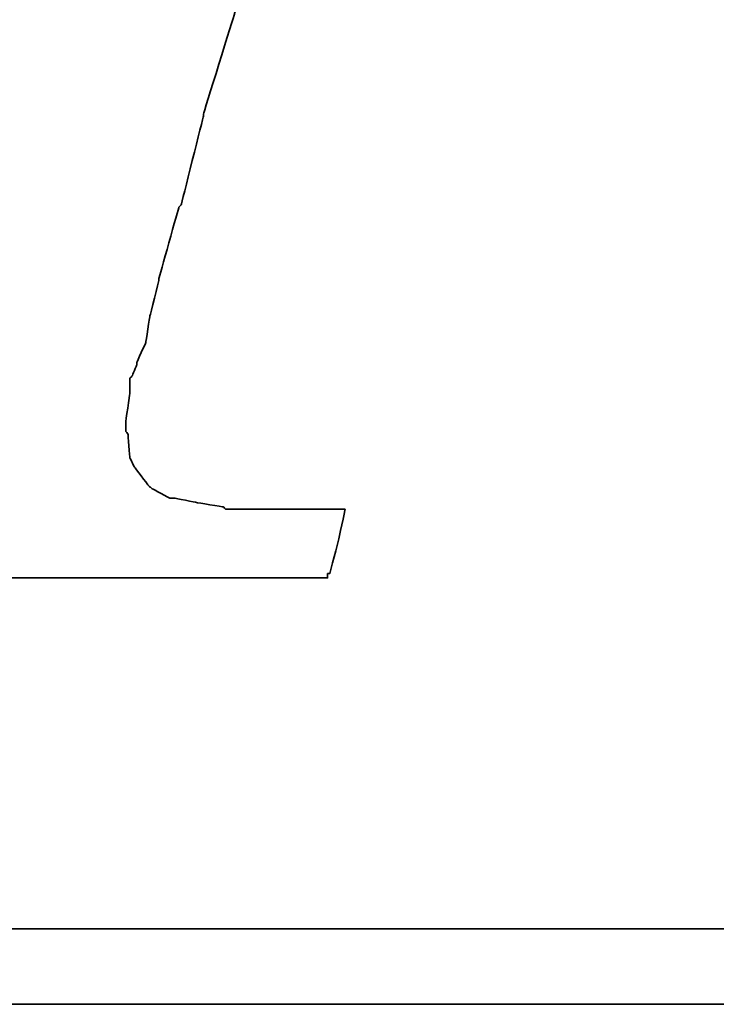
# Model space of a CAD drawing. Header units: millimetres. Extents: x 7 to 901, y 244 to 579.
# Tile 32 of 51: x 705.38 to 707.44, y 346.55 to 349.47. Entities that reach past the tile are written whole.
import ezdxf

# ---------------------------------------------------------------- set-up
doc = ezdxf.new("R2010")
doc.units = ezdxf.units.MM
doc.layers.add('DIM', color=4, linetype='CONTINUOUS')
doc.layers.add('layer 1', color=7, linetype='CONTINUOUS')

# ---------------------------------------------------------------- blocks, each defined once
blk = doc.blocks.new('TBI MOTION logo(完整正式版)')
at = {"layer": 'layer 1', "color": 22, "lineweight": 35}
for points, knots in [([(-40.59125, -7.943749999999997), (-40.59125, -7.943749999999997), (-40.97375, -7.943749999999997), (-40.97375, -7.943749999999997), (-40.97375, -7.943749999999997), (-40.97375, -7.943749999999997), (-41.38125, -7.943749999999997), (-41.38125, -7.943749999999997), (-41.38125, -7.943749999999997), (-41.38125, -7.943749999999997), (-41.54874999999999, -7.943749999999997), (-41.54874999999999, -7.943749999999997), (-41.54874999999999, -7.943749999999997), (-41.54874999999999, -7.943749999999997), (-41.59875, -7.943749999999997), (-41.59875, -7.943749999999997), (-41.59875, -7.943749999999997), (-41.59875, -7.943749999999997), (-41.88374999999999, -7.943749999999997), (-41.88374999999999, -7.943749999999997), (-41.88374999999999, -7.943749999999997), (-41.88374999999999, -7.943749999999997), (-41.90875, -7.91875), (-41.90875, -7.91875), (-41.90875, -7.91875), (-41.90875, -7.91875), (-42.19875, -7.871249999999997), (-42.19875, -7.871249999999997), (-42.19875, -7.871249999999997), (-42.19875, -7.871249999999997), (-42.43875, -7.82375), (-42.43875, -7.82375), (-42.43875, -7.82375), (-42.43875, -7.82375), (-42.45875, -7.82375), (-42.45875, -7.82375), (-42.45875, -7.82375), (-42.45875, -7.82375), (-42.48624999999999, -7.82375), (-42.48624999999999, -7.82375), (-42.48624999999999, -7.82375), (-42.48624999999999, -7.82375), (-42.67625, -7.723749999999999), (-42.67625, -7.723749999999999), (-42.67625, -7.723749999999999), (-42.67625, -7.723749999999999), (-42.70125, -7.70375), (-42.70125, -7.70375), (-42.70125, -7.70375), (-42.70125, -7.70375), (-42.72375, -7.678749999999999), (-42.72375, -7.678749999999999), (-42.72375, -7.678749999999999), (-42.72375, -7.678749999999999), (-42.86875, -7.488749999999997), (-42.86875, -7.488749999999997), (-42.86875, -7.488749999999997), (-42.86875, -7.488749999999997), (-42.89374999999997, -7.438749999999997), (-42.89374999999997, -7.438749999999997), (-42.89374999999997, -7.438749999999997), (-42.89374999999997, -7.438749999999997), (-42.91875, -7.388749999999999), (-42.91875, -7.388749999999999), (-42.91875, -7.388749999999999), (-42.91875, -7.388749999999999), (-42.93874999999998, -7.12875), (-42.93874999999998, -7.12875), (-42.93874999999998, -7.12875), (-42.93874999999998, -7.12875), (-42.96375, -7.103749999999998), (-42.96375, -7.103749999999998), (-42.96375, -7.103749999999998), (-42.96375, -7.103749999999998), (-42.96375, -7.053749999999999), (-42.96375, -7.053749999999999), (-42.96375, -7.053749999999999), (-42.96375, -7.053749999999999), (-42.96375, -7.00875), (-42.96375, -7.00875), (-42.96375, -7.00875), (-42.96375, -7.00875), (-42.91875, -6.69625), (-42.91875, -6.69625), (-42.91875, -6.69625), (-42.91875, -6.69625), (-42.91875, -6.62375), (-42.91875, -6.62375), (-42.91875, -6.62375), (-42.91875, -6.62375), (-42.91875, -6.59625), (-42.91875, -6.59625), (-42.91875, -6.59625), (-42.91875, -6.59625), (-42.91875, -6.57375), (-42.91875, -6.57375), (-42.91875, -6.57375), (-42.91875, -6.57375), (-42.91875, -6.528749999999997), (-42.91875, -6.528749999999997), (-42.91875, -6.528749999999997), (-42.91875, -6.528749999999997), (-42.89374999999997, -6.50375), (-42.89374999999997, -6.50375), (-42.89374999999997, -6.50375), (-42.89374999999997, -6.50375), (-42.84374999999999, -6.38375), (-42.84374999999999, -6.38375), (-42.84374999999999, -6.38375), (-42.84374999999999, -6.38375), (-42.84374999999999, -6.358749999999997), (-42.84374999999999, -6.358749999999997), (-42.84374999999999, -6.358749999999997), (-42.84374999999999, -6.358749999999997), (-42.74625, -6.143749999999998), (-42.74625, -6.143749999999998), (-42.74625, -6.143749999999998), (-42.74625, -6.143749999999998), (-42.70125, -5.853749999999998), (-42.70125, -5.853749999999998), (-42.70125, -5.853749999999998), (-42.70125, -5.853749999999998), (-42.60374999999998, -5.47125), (-42.60374999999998, -5.47125), (-42.60374999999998, -5.47125), (-42.60374999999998, -5.47125), (-42.60374999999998, -5.44875), (-42.60374999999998, -5.44875), (-42.60374999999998, -5.44875), (-42.60374999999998, -5.44875), (-42.38875, -4.678749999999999), (-42.38875, -4.678749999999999), (-42.38875, -4.678749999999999), (-42.38875, -4.678749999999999), (-42.36375, -4.653749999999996), (-42.36375, -4.653749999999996), (-42.36375, -4.653749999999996), (-42.36375, -4.653749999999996), (-42.12375, -3.69625), (-42.12375, -3.69625), (-42.12375, -3.69625), (-42.12375, -3.69625), (-42.12375, -3.67374), (-42.12375, -3.67374), (-42.12375, -3.67374), (-42.12375, -3.67374), (-41.78875, -2.593739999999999), (-41.78875, -2.593739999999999), (-41.78875, -2.593739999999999), (-41.78875, -2.593739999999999), (-41.18875, -0.19375), (-41.18875, -0.19375), (-41.18875, -0.19375), (-41.18875, -0.19375), (-40.54375, 2.20624), (-40.54375, 2.20624), (-40.54375, 2.20624), (-40.54375, 2.20624), (-40.25374999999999, 3.308749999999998), (-40.25374999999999, 3.308749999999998), (-40.25374999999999, 3.308749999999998), (-40.25374999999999, 3.308749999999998), (-39.98875, 4.27125), (-39.98875, 4.27125), (-39.98875, 4.27125), (-39.98875, 4.27125), (-39.77375, 5.131249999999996), (-39.77375, 5.131249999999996), (-39.77375, 5.131249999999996), (-39.77375, 5.131249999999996), (-39.67875, 5.47125), (-39.67875, 5.47125), (-39.67875, 5.47125), (-39.67875, 5.47125), (-39.60375, 5.756249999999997), (-39.60375, 5.756249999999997), (-39.60375, 5.756249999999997), (-39.60375, 5.756249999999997), (-39.60375, 5.78125), (-39.60375, 5.78125), (-39.60375, 5.78125), (-39.60375, 5.78125), (-39.50875, 5.97125), (-39.50875, 5.97125), (-39.50875, 5.97125), (-39.50875, 5.97125), (-39.50875, 6.138749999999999), (-39.50875, 6.138749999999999), (-39.50875, 6.138749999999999), (-39.50875, 6.138749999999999), (-39.48625, 6.166249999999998), (-39.48625, 6.166249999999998), (-39.48625, 6.166249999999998), (-39.48625, 6.166249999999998), (-39.46125, 6.286249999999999), (-39.46125, 6.286249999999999), (-39.46125, 6.286249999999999), (-39.46125, 6.286249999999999), (-39.46125, 6.426249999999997), (-39.46125, 6.426249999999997), (-39.46125, 6.426249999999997), (-39.46125, 6.426249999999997), (-39.41375, 6.426249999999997), (-39.41375, 6.426249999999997), (-39.41375, 6.426249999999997), (-39.41375, 6.426249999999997), (-39.29375, 6.69125), (-39.29375, 6.69125), (-39.29375, 6.69125), (-39.29375, 6.69125), (-39.26875, 6.741249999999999), (-39.26875, 6.741249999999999), (-39.26875, 6.741249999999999), (-39.26875, 6.741249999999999), (-39.24375, 6.76625), (-39.24375, 6.76625), (-39.24375, 6.76625), (-39.24375, 6.76625), (-38.98375, 7.006239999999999), (-38.98375, 7.006239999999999), (-38.98375, 7.006239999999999), (-38.98375, 7.006239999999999), (-38.95625, 7.026239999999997), (-38.95625, 7.026239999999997), (-38.95625, 7.026239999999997), (-38.95625, 7.026239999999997), (-38.78875, 7.126239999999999), (-38.78875, 7.126239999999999), (-38.78875, 7.126239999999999), (-38.78875, 7.126239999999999), (-38.76375, 7.126239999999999), (-38.76375, 7.126239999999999), (-38.76375, 7.126239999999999), (-38.76375, 7.126239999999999), (-38.74375, 7.126239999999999), (-38.74375, 7.126239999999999), (-38.74375, 7.126239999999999), (-38.74375, 7.126239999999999), (-38.52875, 7.171249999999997), (-38.52875, 7.171249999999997), (-38.52875, 7.171249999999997), (-38.52875, 7.171249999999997), (-38.52875, 7.196239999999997), (-38.52875, 7.196239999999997), (-38.52875, 7.196239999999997), (-38.52875, 7.196239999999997), (-38.50375, 7.196239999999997), (-38.50375, 7.196239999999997), (-38.50375, 7.196239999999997), (-38.50375, 7.196239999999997), (-38.26125, 7.21875), (-38.26125, 7.21875), (-38.26125, 7.21875), (-38.26125, 7.21875), (-38.23875000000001, 7.246239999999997), (-38.23875000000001, 7.246239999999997), (-38.23875000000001, 7.246239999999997), (-38.23875000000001, 7.246239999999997), (-38.21625, 7.246239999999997), (-38.21625, 7.246239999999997), (-38.21625, 7.246239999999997), (-38.21625, 7.246239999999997), (-38.18875, 7.246239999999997), (-38.18875, 7.246239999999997), (-38.18875, 7.246239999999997), (-38.18875, 7.246239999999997), (-37.90375, 7.246239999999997), (-37.90375, 7.246239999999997), (-37.90375, 7.246239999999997), (-37.90375, 7.246239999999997), (-37.85375, 7.246239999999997), (-37.85375, 7.246239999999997), (-37.85375, 7.246239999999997), (-37.85375, 7.246239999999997), (-37.75875, 7.246239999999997), (-37.75875, 7.246239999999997), (-37.75875, 7.246239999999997), (-37.75875, 7.246239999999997), (-37.42375, 7.246239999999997), (-37.42375, 7.246239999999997), (-37.42375, 7.246239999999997), (-37.42375, 7.246239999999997), (-37.08875, 7.246239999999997), (-37.08875, 7.246239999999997), (-37.08875, 7.246239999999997), (-37.08875, 7.246239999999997), (-37.06375, 7.246239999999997), (-37.06375, 7.246239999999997), (-37.06375, 7.246239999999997), (-37.06375, 7.246239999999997), (-37.06375, 7.266239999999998), (-37.06375, 7.266239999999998), (-37.06375, 7.266239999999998), (-37.06375, 7.266239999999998), (-37.03875, 7.291249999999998), (-37.03875, 7.291249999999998), (-37.03875, 7.291249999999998), (-37.03875, 7.291249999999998), (-37.03875, 7.31625), (-37.03875, 7.31625), (-37.03875, 7.31625), (-37.03875, 7.31625), (-36.94125, 7.676249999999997), (-36.94125, 7.676249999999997), (-36.94125, 7.676249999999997), (-36.94125, 7.676249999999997), (-36.86875, 7.98625), (-36.86875, 7.98625), (-36.86875, 7.98625), (-36.86875, 7.98625), (-36.98875000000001, 7.98625), (-36.98875000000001, 7.98625), (-36.98875000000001, 7.98625), (-36.98875000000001, 7.98625), (-37.42375, 7.98625), (-37.42375, 7.98625), (-37.42375, 7.98625), (-37.42375, 7.98625), (-37.94875, 7.98625), (-37.94875, 7.98625), (-37.94875, 7.98625), (-37.94875, 7.98625), (-38.57375, 7.98625), (-38.57375, 7.98625), (-38.57375, 7.98625), (-38.57375, 7.98625), (-39.29375, 7.98625), (-39.29375, 7.98625), (-39.29375, 7.98625), (-39.29375, 7.98625), (-40.82875, 7.98625), (-40.82875, 7.98625), (-40.82875, 7.98625), (-40.82875, 7.98625), (-42.36375, 7.98625), (-42.36375, 7.98625), (-42.36375, 7.98625), (-42.36375, 7.98625), (-43.08375, 7.98625), (-43.08375, 7.98625), (-43.08375, 7.98625), (-43.08375, 7.98625), (-43.70875, 7.98625), (-43.70875, 7.98625), (-43.70875, 7.98625), (-43.70875, 7.98625), (-44.23375, 7.98625), (-44.23375, 7.98625), (-44.23375, 7.98625), (-44.23375, 7.98625), (-44.66875, 7.98625), (-44.66875, 7.98625), (-44.66875, 7.98625), (-44.66875, 7.98625), (-44.88375, 7.98625), (-44.88375, 7.98625), (-44.88375, 7.98625), (-44.88375, 7.98625), (-44.90874999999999, 7.94125), (-44.90874999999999, 7.94125), (-44.90874999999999, 7.94125), (-44.90874999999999, 7.94125), (-44.90874999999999, 7.916249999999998), (-44.90874999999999, 7.916249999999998), (-44.90874999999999, 7.916249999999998), (-44.90874999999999, 7.916249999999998), (-45.00375, 7.55625), (-45.00375, 7.55625), (-45.00375, 7.55625), (-45.00375, 7.55625), (-45.05374999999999, 7.246239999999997), (-45.05374999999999, 7.246239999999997), (-45.05374999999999, 7.246239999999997), (-45.05374999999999, 7.246239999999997), (-44.61875, 7.246239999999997), (-44.61875, 7.246239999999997), (-44.61875, 7.246239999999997), (-44.61875, 7.246239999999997), (-44.11375, 7.246239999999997), (-44.11375, 7.246239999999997), (-44.11375, 7.246239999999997), (-44.11375, 7.246239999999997), (-43.99375, 7.246239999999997), (-43.99375, 7.246239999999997), (-43.99375, 7.246239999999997), (-43.99375, 7.246239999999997), (-43.94625, 7.246239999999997), (-43.94625, 7.246239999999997), (-43.94625, 7.246239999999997), (-43.94625, 7.246239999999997), (-43.92374, 7.246239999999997), (-43.92374, 7.246239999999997), (-43.92374, 7.246239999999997), (-43.92374, 7.246239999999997), (-43.65874999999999, 7.246239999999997), (-43.65874999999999, 7.246239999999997), (-43.65874999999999, 7.246239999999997), (-43.65874999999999, 7.246239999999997), (-43.63875, 7.21875), (-43.63875, 7.21875), (-43.63875, 7.21875), (-43.63875, 7.21875), (-43.46874999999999, 7.196239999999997), (-43.46874999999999, 7.196239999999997), (-43.46874999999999, 7.196239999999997), (-43.46874999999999, 7.196239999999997), (-43.39875, 7.196239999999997), (-43.39875, 7.196239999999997), (-43.39875, 7.196239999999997), (-43.39875, 7.196239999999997), (-43.37125, 7.171249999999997), (-43.37125, 7.171249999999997), (-43.37125, 7.171249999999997), (-43.37125, 7.171249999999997), (-43.34875, 7.171249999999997), (-43.34875, 7.171249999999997), (-43.34875, 7.171249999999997), (-43.34875, 7.171249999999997), (-43.20375, 7.126239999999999), (-43.20375, 7.126239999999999), (-43.20375, 7.126239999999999), (-43.20375, 7.126239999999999), (-43.05875, 7.076239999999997), (-43.05875, 7.076239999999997), (-43.05875, 7.076239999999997), (-43.05875, 7.076239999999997), (-43.01375, 7.076239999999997), (-43.01375, 7.076239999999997), (-43.01375, 7.076239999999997), (-43.01375, 7.076239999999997), (-42.98875, 7.026239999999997), (-42.98875, 7.026239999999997), (-42.98875, 7.026239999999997), (-42.98875, 7.026239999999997), (-42.79874999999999, 6.86125), (-42.79874999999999, 6.86125), (-42.79874999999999, 6.86125), (-42.79874999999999, 6.86125), (-42.77375, 6.81125), (-42.77375, 6.81125), (-42.77375, 6.81125), (-42.77375, 6.81125), (-42.74625, 6.76625), (-42.74625, 6.76625), (-42.74625, 6.76625), (-42.74625, 6.76625), (-42.72375, 6.47625), (-42.72375, 6.47625), (-42.72375, 6.47625), (-42.72375, 6.47625), (-42.70125, 6.45124), (-42.70125, 6.45124), (-42.70125, 6.45124), (-42.70125, 6.45124), (-42.70125, 6.426249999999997), (-42.70125, 6.426249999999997), (-42.70125, 6.426249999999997), (-42.70125, 6.426249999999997), (-42.72375, 6.40625), (-42.72375, 6.40625), (-42.72375, 6.40625), (-42.72375, 6.40625), (-42.74625, 5.97125), (-42.74625, 5.97125), (-42.74625, 5.97125), (-42.74625, 5.97125), (-42.74625, 5.94625), (-42.74625, 5.94625), (-42.74625, 5.94625), (-42.74625, 5.94625), (-42.74625, 5.926249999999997), (-42.74625, 5.926249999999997), (-42.74625, 5.926249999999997), (-42.74625, 5.926249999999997), (-42.77375, 5.876249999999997), (-42.77375, 5.876249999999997), (-42.77375, 5.876249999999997), (-42.77375, 5.876249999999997), (-42.81875, 5.80625), (-42.81875, 5.80625), (-42.81875, 5.80625), (-42.81875, 5.80625), (-42.86875, 5.63625), (-42.86875, 5.63625), (-42.86875, 5.63625), (-42.86875, 5.63625), (-42.91875, 5.39625), (-42.91875, 5.39625), (-42.91875, 5.39625), (-42.91875, 5.39625), (-42.91875, 5.37124), (-42.91875, 5.37124), (-42.91875, 5.37124), (-42.91875, 5.37124), (-43.01375, 5.10874), (-43.01375, 5.10874), (-43.01375, 5.10874), (-43.01375, 5.10874), (-43.10875, 4.771239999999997), (-43.10875, 4.771239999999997), (-43.10875, 4.771239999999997), (-43.10875, 4.771239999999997), (-43.29875, 3.956249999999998), (-43.29875, 3.956249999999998), (-43.29875, 3.956249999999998), (-43.29875, 3.956249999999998), (-43.58875, 2.951249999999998), (-43.58875, 2.951249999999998), (-43.58875, 2.951249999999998), (-43.58875, 2.951249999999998), (-43.87375, 1.87125), (-43.87375, 1.87125), (-43.87375, 1.87125), (-43.87375, 1.87125), (-44.52625, -0.50374), (-44.52625, -0.50374), (-44.52625, -0.50374), (-44.52625, -0.50374), (-45.14874999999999, -2.853749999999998), (-45.14874999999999, -2.853749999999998), (-45.14874999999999, -2.853749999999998), (-45.14874999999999, -2.853749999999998), (-45.43375, -3.95875), (-45.43375, -3.95875), (-45.43375, -3.95875), (-45.43375, -3.95875), (-45.69874999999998, -4.96875), (-45.69874999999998, -4.96875), (-45.69874999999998, -4.96875), (-45.69874999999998, -4.96875), (-45.91375, -5.78375), (-45.91375, -5.78375), (-45.91375, -5.78375), (-45.91375, -5.78375), (-46.01374999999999, -6.11875), (-46.01374999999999, -6.11875), (-46.01374999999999, -6.11875), (-46.01374999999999, -6.11875), (-46.01374999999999, -6.143749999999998), (-46.01374999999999, -6.143749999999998), (-46.01374999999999, -6.143749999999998), (-46.01374999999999, -6.143749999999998), (-46.10875, -6.40875), (-46.10875, -6.40875), (-46.10875, -6.40875), (-46.10875, -6.40875), (-46.15375, -6.648749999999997), (-46.15375, -6.648749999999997), (-46.15375, -6.648749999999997), (-46.15375, -6.648749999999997), (-46.20375, -6.83875), (-46.20375, -6.83875), (-46.20375, -6.83875), (-46.20375, -6.83875), (-46.22874999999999, -6.933749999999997), (-46.22874999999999, -6.933749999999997), (-46.22874999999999, -6.933749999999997), (-46.22874999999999, -6.933749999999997), (-46.22874999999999, -7.07875), (-46.22874999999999, -7.07875), (-46.22874999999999, -7.07875), (-46.22874999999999, -7.07875), (-46.27374999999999, -7.07875), (-46.27374999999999, -7.07875), (-46.27374999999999, -7.07875), (-46.27374999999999, -7.07875), (-46.39375, -7.34375), (-46.39375, -7.34375), (-46.39375, -7.34375), (-46.39375, -7.34375), (-46.39375, -7.36875), (-46.39375, -7.36875), (-46.39375, -7.36875), (-46.39375, -7.36875), (-46.42125, -7.388749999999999), (-46.42125, -7.388749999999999), (-46.42125, -7.388749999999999), (-46.42125, -7.388749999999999), (-46.68375, -7.678749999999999), (-46.68375, -7.678749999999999), (-46.68375, -7.678749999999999), (-46.68375, -7.678749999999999), (-46.70875, -7.70375), (-46.70875, -7.70375), (-46.70875, -7.70375), (-46.70875, -7.70375), (-46.75374999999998, -7.723749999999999), (-46.75374999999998, -7.723749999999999), (-46.75374999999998, -7.723749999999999), (-46.75374999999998, -7.723749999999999), (-47.08874999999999, -7.871249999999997), (-47.08874999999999, -7.871249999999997), (-47.08874999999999, -7.871249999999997), (-47.08874999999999, -7.871249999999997), (-47.11625, -7.871249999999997), (-47.11625, -7.871249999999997), (-47.11625, -7.871249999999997), (-47.11625, -7.871249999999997), (-47.13875, -7.893749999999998), (-47.13875, -7.893749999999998), (-47.13875, -7.893749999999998), (-47.13875, -7.893749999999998), (-47.56874999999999, -7.91875), (-47.56874999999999, -7.91875), (-47.56874999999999, -7.91875), (-47.56874999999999, -7.91875), (-47.59624999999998, -7.943749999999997), (-47.59624999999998, -7.943749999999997), (-47.59624999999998, -7.943749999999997), (-47.59624999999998, -7.943749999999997), (-47.64375, -7.943749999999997), (-47.64375, -7.943749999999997), (-47.64375, -7.943749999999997), (-47.64375, -7.943749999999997), (-47.73625, -7.943749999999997), (-47.73625, -7.943749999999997), (-47.73625, -7.943749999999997), (-47.73625, -7.943749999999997), (-48.07375, -7.943749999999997), (-48.07375, -7.943749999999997), (-48.07375, -7.943749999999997), (-48.07375, -7.943749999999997), (-48.36125, -7.943749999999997), (-48.36125, -7.943749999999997), (-48.36125, -7.943749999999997), (-48.36125, -7.943749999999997), (-48.36125, -7.966249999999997), (-48.36125, -7.966249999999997), (-48.36125, -7.966249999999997), (-48.36125, -7.966249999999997), (-48.36125, -7.991249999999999), (-48.36125, -7.991249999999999), (-48.36125, -7.991249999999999), (-48.36125, -7.991249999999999), (-48.38875, -8.013749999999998), (-48.38875, -8.013749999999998), (-48.38875, -8.013749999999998), (-48.38875, -8.013749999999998), (-48.50875, -8.34875), (-48.50875, -8.34875), (-48.50875, -8.34875), (-48.50875, -8.34875), (-48.55375, -8.68625), (-48.55375, -8.68625), (-48.55375, -8.68625), (-48.55375, -8.68625), (-48.45875, -8.68625), (-48.45875, -8.68625), (-48.45875, -8.68625), (-48.45875, -8.68625), (-48.07375, -8.68625), (-48.07375, -8.68625), (-48.07375, -8.68625), (-48.07375, -8.68625), (-47.52374999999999, -8.68625), (-47.52374999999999, -8.68625), (-47.52374999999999, -8.68625), (-47.52374999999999, -8.68625), (-46.92375, -8.68625), (-46.92375, -8.68625), (-46.92375, -8.68625), (-46.92375, -8.68625), (-46.25375, -8.68625), (-46.25375, -8.68625), (-46.25375, -8.68625), (-46.25375, -8.68625), (-46.20375, -8.68625), (-46.20375, -8.68625), (-46.20375, -8.68625), (-46.20375, -8.68625), (-44.71375, -8.68625), (-44.71375, -8.68625), (-44.71375, -8.68625), (-44.71375, -8.68625), (-43.22874999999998, -8.68625), (-43.22874999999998, -8.68625), (-43.22874999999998, -8.68625), (-43.22874999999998, -8.68625), (-42.55875, -8.68625), (-42.55875, -8.68625), (-42.55875, -8.68625), (-42.55875, -8.68625), (-42.50874999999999, -8.68625), (-42.50874999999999, -8.68625), (-42.50874999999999, -8.68625), (-42.50874999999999, -8.68625), (-41.93375, -8.68625), (-41.93375, -8.68625), (-41.93375, -8.68625), (-41.93375, -8.68625), (-41.38125, -8.68625), (-41.38125, -8.68625), (-41.38125, -8.68625), (-41.38125, -8.68625), (-40.97375, -8.68625), (-40.97375, -8.68625), (-40.97375, -8.68625), (-40.97375, -8.68625), (-40.78125, -8.68625), (-40.78125, -8.68625), (-40.78125, -8.68625), (-40.78125, -8.68625), (-40.78125, -8.638749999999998), (-40.78125, -8.638749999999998), (-40.78125, -8.638749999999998), (-40.78125, -8.638749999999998), (-40.75874999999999, -8.638749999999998), (-40.75874999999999, -8.638749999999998), (-40.75874999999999, -8.638749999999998), (-40.75874999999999, -8.638749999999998), (-40.66374999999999, -8.27875), (-40.66374999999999, -8.27875), (-40.66374999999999, -8.27875), (-40.66374999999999, -8.27875), (-40.59125, -7.943749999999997), (-40.59125, -7.943749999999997)], [0, 0, 0, 0, 0.0055865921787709, 0.0055865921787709, 0.0055865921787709, 0.0055866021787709, 0.0111731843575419, 0.0111731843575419, 0.0111731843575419, 0.0111731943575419, 0.0167597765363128, 0.0167597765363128, 0.0167597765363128, 0.0167597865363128, 0.0223463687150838, 0.0223463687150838, 0.0223463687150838, 0.0223463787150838, 0.0279329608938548, 0.0279329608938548, 0.0279329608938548, 0.0279329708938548, 0.0335195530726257, 0.0335195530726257, 0.0335195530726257, 0.0335195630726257, 0.0391061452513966, 0.0391061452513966, 0.0391061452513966, 0.0391061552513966, 0.0446927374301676, 0.0446927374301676, 0.0446927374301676, 0.0446927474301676, 0.0502793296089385, 0.0502793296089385, 0.0502793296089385, 0.0502793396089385, 0.0558659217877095, 0.0558659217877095, 0.0558659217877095, 0.0558659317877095, 0.0614525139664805, 0.0614525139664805, 0.0614525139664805, 0.0614525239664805, 0.0670391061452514, 0.0670391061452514, 0.0670391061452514, 0.0670391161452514, 0.0726256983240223, 0.0726256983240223, 0.0726256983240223, 0.0726257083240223, 0.0782122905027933, 0.0782122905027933, 0.0782122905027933, 0.0782123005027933, 0.0837988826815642, 0.0837988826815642, 0.0837988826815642, 0.0837988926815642, 0.0893854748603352, 0.0893854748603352, 0.0893854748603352, 0.0893854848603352, 0.0949720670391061, 0.0949720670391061, 0.0949720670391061, 0.0949720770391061, 0.1005586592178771, 0.1005586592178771, 0.1005586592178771, 0.1005586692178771, 0.106145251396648, 0.106145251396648, 0.106145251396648, 0.106145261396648, 0.1117318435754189, 0.1117318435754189, 0.1117318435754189, 0.1117318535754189, 0.1173184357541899, 0.1173184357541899, 0.1173184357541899, 0.1173184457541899, 0.1229050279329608, 0.1229050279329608, 0.1229050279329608, 0.1229050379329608, 0.1284916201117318, 0.1284916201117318, 0.1284916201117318, 0.1284916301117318, 0.1340782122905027, 0.1340782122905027, 0.1340782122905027, 0.1340782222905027, 0.1396648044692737, 0.1396648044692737, 0.1396648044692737, 0.1396648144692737, 0.1452513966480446, 0.1452513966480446, 0.1452513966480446, 0.1452514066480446, 0.1508379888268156, 0.1508379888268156, 0.1508379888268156, 0.1508379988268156, 0.1564245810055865, 0.1564245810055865, 0.1564245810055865, 0.1564245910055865, 0.1620111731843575, 0.1620111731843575, 0.1620111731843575, 0.1620111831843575, 0.1675977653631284, 0.1675977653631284, 0.1675977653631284, 0.1675977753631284, 0.1731843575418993, 0.1731843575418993, 0.1731843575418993, 0.1731843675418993, 0.1787709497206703, 0.1787709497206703, 0.1787709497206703, 0.1787709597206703, 0.1843575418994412, 0.1843575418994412, 0.1843575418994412, 0.1843575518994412, 0.1899441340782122, 0.1899441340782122, 0.1899441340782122, 0.1899441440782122, 0.1955307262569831, 0.1955307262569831, 0.1955307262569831, 0.1955307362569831, 0.2011173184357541, 0.2011173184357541, 0.2011173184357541, 0.2011173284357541, 0.206703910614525, 0.206703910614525, 0.206703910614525, 0.206703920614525, 0.2122905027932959, 0.2122905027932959, 0.2122905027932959, 0.2122905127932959, 0.2178770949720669, 0.2178770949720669, 0.2178770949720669, 0.2178771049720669, 0.2234636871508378, 0.2234636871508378, 0.2234636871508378, 0.2234636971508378, 0.2290502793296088, 0.2290502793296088, 0.2290502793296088, 0.2290502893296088, 0.2346368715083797, 0.2346368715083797, 0.2346368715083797, 0.2346368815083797, 0.2402234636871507, 0.2402234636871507, 0.2402234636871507, 0.2402234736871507, 0.2458100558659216, 0.2458100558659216, 0.2458100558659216, 0.2458100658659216, 0.2513966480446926, 0.2513966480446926, 0.2513966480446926, 0.2513966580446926, 0.2569832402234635, 0.2569832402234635, 0.2569832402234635, 0.2569832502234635, 0.2625698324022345, 0.2625698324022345, 0.2625698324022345, 0.2625698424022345, 0.2681564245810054, 0.2681564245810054, 0.2681564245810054, 0.2681564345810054, 0.2737430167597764, 0.2737430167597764, 0.2737430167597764, 0.2737430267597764, 0.2793296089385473, 0.2793296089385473, 0.2793296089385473, 0.2793296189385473, 0.2849162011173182, 0.2849162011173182, 0.2849162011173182, 0.2849162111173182, 0.2905027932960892, 0.2905027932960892, 0.2905027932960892, 0.2905028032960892, 0.2960893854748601, 0.2960893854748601, 0.2960893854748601, 0.29608939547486, 0.3016759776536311, 0.3016759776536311, 0.3016759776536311, 0.3016759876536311, 0.3072625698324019, 0.3072625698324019, 0.3072625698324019, 0.3072625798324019, 0.312849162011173, 0.312849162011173, 0.312849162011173, 0.312849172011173, 0.3184357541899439, 0.3184357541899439, 0.3184357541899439, 0.3184357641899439, 0.3240223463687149, 0.3240223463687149, 0.3240223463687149, 0.3240223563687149, 0.3296089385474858, 0.3296089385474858, 0.3296089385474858, 0.3296089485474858, 0.3351955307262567, 0.3351955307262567, 0.3351955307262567, 0.3351955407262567, 0.3407821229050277, 0.3407821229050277, 0.3407821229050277, 0.3407821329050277, 0.3463687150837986, 0.3463687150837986, 0.3463687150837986, 0.3463687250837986, 0.3519553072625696, 0.3519553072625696, 0.3519553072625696, 0.3519553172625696, 0.3575418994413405, 0.3575418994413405, 0.3575418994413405, 0.3575419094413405, 0.3631284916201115, 0.3631284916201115, 0.3631284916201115, 0.3631285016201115, 0.3687150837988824, 0.3687150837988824, 0.3687150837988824, 0.3687150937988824, 0.3743016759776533, 0.3743016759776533, 0.3743016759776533, 0.3743016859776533, 0.3798882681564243, 0.3798882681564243, 0.3798882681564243, 0.3798882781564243, 0.3854748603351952, 0.3854748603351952, 0.3854748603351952, 0.3854748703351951, 0.3910614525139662, 0.3910614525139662, 0.3910614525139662, 0.3910614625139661, 0.3966480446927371, 0.3966480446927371, 0.3966480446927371, 0.3966480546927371, 0.4022346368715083, 0.4022346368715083, 0.4022346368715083, 0.4022346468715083, 0.407821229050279, 0.407821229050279, 0.407821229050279, 0.407821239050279, 0.4134078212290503, 0.4134078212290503, 0.4134078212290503, 0.4134078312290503, 0.4189944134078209, 0.4189944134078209, 0.4189944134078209, 0.4189944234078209, 0.4245810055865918, 0.4245810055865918, 0.4245810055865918, 0.4245810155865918, 0.4301675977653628, 0.4301675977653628, 0.4301675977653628, 0.4301676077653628, 0.4357541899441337, 0.4357541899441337, 0.4357541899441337, 0.4357541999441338, 0.4413407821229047, 0.4413407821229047, 0.4413407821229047, 0.4413407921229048, 0.4469273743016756, 0.4469273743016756, 0.4469273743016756, 0.4469273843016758, 0.4525139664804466, 0.4525139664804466, 0.4525139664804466, 0.4525139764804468, 0.4581005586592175, 0.4581005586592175, 0.4581005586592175, 0.4581005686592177, 0.4636871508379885, 0.4636871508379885, 0.4636871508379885, 0.4636871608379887, 0.4692737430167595, 0.4692737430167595, 0.4692737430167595, 0.4692737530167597, 0.4748603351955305, 0.4748603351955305, 0.4748603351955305, 0.4748603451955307, 0.4804469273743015, 0.4804469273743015, 0.4804469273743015, 0.4804469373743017, 0.4860335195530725, 0.4860335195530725, 0.4860335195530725, 0.4860335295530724, 0.4916201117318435, 0.4916201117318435, 0.4916201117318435, 0.4916201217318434, 0.4972067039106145, 0.4972067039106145, 0.4972067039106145, 0.4972067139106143, 0.5027932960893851, 0.5027932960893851, 0.5027932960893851, 0.5027933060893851, 0.508379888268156, 0.508379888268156, 0.508379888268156, 0.508379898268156, 0.513966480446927, 0.513966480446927, 0.513966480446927, 0.5139664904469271, 0.519553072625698, 0.519553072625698, 0.519553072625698, 0.5195530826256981, 0.525139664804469, 0.525139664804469, 0.525139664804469, 0.525139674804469, 0.53072625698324, 0.53072625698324, 0.53072625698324, 0.5307262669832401, 0.536312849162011, 0.536312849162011, 0.536312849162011, 0.5363128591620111, 0.541899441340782, 0.541899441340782, 0.541899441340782, 0.5418994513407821, 0.547486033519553, 0.547486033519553, 0.547486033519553, 0.547486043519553, 0.553072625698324, 0.553072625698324, 0.553072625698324, 0.5530726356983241, 0.558659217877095, 0.558659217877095, 0.558659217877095, 0.558659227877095, 0.564245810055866, 0.564245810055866, 0.564245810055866, 0.564245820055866, 0.569832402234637, 0.569832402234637, 0.569832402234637, 0.5698324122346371, 0.575418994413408, 0.575418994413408, 0.575418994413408, 0.575419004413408, 0.581005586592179, 0.581005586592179, 0.581005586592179, 0.581005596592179, 0.58659217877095, 0.58659217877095, 0.58659217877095, 0.5865921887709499, 0.592178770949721, 0.592178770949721, 0.592178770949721, 0.5921787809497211, 0.5977653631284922, 0.5977653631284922, 0.5977653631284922, 0.5977653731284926, 0.603351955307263, 0.603351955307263, 0.603351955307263, 0.6033519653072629, 0.608938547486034, 0.608938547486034, 0.608938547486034, 0.608938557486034, 0.6145251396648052, 0.6145251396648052, 0.6145251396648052, 0.6145251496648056, 0.6201117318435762, 0.6201117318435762, 0.6201117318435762, 0.6201117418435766, 0.6256983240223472, 0.6256983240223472, 0.6256983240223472, 0.6256983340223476, 0.631284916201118, 0.631284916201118, 0.631284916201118, 0.631284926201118, 0.6368715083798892, 0.6368715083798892, 0.6368715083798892, 0.6368715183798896, 0.6424581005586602, 0.6424581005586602, 0.6424581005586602, 0.6424581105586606, 0.6480446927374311, 0.6480446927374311, 0.6480446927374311, 0.6480447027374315, 0.6536312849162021, 0.6536312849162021, 0.6536312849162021, 0.6536312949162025, 0.6592178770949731, 0.6592178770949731, 0.6592178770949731, 0.6592178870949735, 0.6648044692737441, 0.6648044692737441, 0.6648044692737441, 0.6648044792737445, 0.6703910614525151, 0.6703910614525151, 0.6703910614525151, 0.6703910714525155, 0.6759776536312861, 0.6759776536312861, 0.6759776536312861, 0.6759776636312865, 0.6815642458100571, 0.6815642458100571, 0.6815642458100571, 0.6815642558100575, 0.687150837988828, 0.687150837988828, 0.687150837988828, 0.687150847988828, 0.6927374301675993, 0.6927374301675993, 0.6927374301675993, 0.6927374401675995, 0.69832402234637, 0.69832402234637, 0.69832402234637, 0.69832403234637, 0.703910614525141, 0.703910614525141, 0.703910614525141, 0.703910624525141, 0.7094972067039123, 0.7094972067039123, 0.7094972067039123, 0.7094972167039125, 0.715083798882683, 0.715083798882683, 0.715083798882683, 0.715083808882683, 0.7206703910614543, 0.7206703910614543, 0.7206703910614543, 0.7206704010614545, 0.7262569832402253, 0.7262569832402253, 0.7262569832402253, 0.7262569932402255, 0.731843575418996, 0.731843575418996, 0.731843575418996, 0.731843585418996, 0.7374301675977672, 0.7374301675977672, 0.7374301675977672, 0.7374301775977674, 0.7430167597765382, 0.7430167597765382, 0.7430167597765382, 0.7430167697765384, 0.7486033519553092, 0.7486033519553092, 0.7486033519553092, 0.7486033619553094, 0.75418994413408, 0.75418994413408, 0.75418994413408, 0.75418995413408, 0.7597765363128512, 0.7597765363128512, 0.7597765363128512, 0.7597765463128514, 0.7653631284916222, 0.7653631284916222, 0.7653631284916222, 0.7653631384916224, 0.770949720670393, 0.770949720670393, 0.770949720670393, 0.770949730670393, 0.7765363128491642, 0.7765363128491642, 0.7765363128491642, 0.7765363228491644, 0.7821229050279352, 0.7821229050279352, 0.7821229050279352, 0.7821229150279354, 0.787709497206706, 0.787709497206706, 0.787709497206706, 0.787709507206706, 0.7932960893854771, 0.7932960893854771, 0.7932960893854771, 0.7932960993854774, 0.798882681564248, 0.798882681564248, 0.798882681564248, 0.798882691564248, 0.8044692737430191, 0.8044692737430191, 0.8044692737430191, 0.8044692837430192, 0.8100558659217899, 0.8100558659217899, 0.8100558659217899, 0.81005587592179, 0.8156424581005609, 0.8156424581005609, 0.8156424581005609, 0.815642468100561, 0.8212290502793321, 0.8212290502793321, 0.8212290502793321, 0.8212290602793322, 0.8268156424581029, 0.8268156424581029, 0.8268156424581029, 0.826815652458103, 0.8324022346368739, 0.8324022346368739, 0.8324022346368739, 0.832402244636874, 0.8379888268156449, 0.8379888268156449, 0.8379888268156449, 0.837988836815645, 0.8435754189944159, 0.8435754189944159, 0.8435754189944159, 0.8435754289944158, 0.8491620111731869, 0.8491620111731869, 0.8491620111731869, 0.849162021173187, 0.8547486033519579, 0.8547486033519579, 0.8547486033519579, 0.854748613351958, 0.8603351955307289, 0.8603351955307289, 0.8603351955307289, 0.860335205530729, 0.8659217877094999, 0.8659217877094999, 0.8659217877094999, 0.8659217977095, 0.8715083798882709, 0.8715083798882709, 0.8715083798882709, 0.871508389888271, 0.8770949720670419, 0.8770949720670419, 0.8770949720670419, 0.877094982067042, 0.8826815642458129, 0.8826815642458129, 0.8826815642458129, 0.882681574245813, 0.888268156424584, 0.888268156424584, 0.888268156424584, 0.8882681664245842, 0.8938547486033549, 0.8938547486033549, 0.8938547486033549, 0.893854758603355, 0.8994413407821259, 0.8994413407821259, 0.8994413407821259, 0.899441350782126, 0.9050279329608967, 0.9050279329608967, 0.9050279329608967, 0.9050279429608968, 0.9106145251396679, 0.9106145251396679, 0.9106145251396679, 0.910614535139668, 0.9162011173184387, 0.9162011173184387, 0.9162011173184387, 0.9162011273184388, 0.9217877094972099, 0.9217877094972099, 0.9217877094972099, 0.92178771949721, 0.9273743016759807, 0.9273743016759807, 0.9273743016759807, 0.9273743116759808, 0.9329608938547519, 0.9329608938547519, 0.9329608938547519, 0.932960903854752, 0.9385474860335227, 0.9385474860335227, 0.9385474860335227, 0.9385474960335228, 0.944134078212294, 0.944134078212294, 0.944134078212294, 0.9441340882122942, 0.9497206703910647, 0.9497206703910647, 0.9497206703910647, 0.9497206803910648, 0.9553072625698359, 0.9553072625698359, 0.9553072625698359, 0.955307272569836, 0.960893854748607, 0.960893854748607, 0.960893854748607, 0.9608938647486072, 0.9664804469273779, 0.9664804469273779, 0.9664804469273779, 0.9664804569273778, 0.972067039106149, 0.972067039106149, 0.972067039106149, 0.9720670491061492, 0.9776536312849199, 0.9776536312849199, 0.9776536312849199, 0.97765364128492, 0.9832402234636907, 0.9832402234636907, 0.9832402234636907, 0.9832402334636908, 0.988826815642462, 0.988826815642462, 0.988826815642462, 0.9888268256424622, 0.9944134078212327, 0.9944134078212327, 0.9944134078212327, 0.9944134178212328, 1, 1, 1, 1]), ([(75.90875, -9.47875), (75.90875, -9.47875), (75.90875, -12.28625), (75.90875, -12.28625), (75.90875, -12.28625), (75.90875, -12.28625), (75.90875, -12.47875), (75.90875, -12.47875), (75.90875, -12.47875), (75.90875, -12.47875), (75.71625, -12.47875), (75.71625, -12.47875), (75.71625, -12.47875), (75.71625, -12.47875), (-88.32874999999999, -12.47875), (-88.32874999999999, -12.47875), (-88.32874999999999, -12.47875), (-88.32874999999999, -12.47875), (-88.32874999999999, -13.29375), (-88.32874999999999, -13.29375), (-88.32874999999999, -13.29375), (-88.32874999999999, -13.29375), (82.89125, -13.29375), (82.89125, -13.29375), (82.89125, -13.29375), (82.89125, -13.29375), (75.90875, -9.47875), (75.90875, -9.47875)], [0, 0, 0, 0, 0.1428571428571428, 0.1428571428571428, 0.1428571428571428, 0.1428571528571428, 0.2857142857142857, 0.2857142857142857, 0.2857142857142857, 0.2857142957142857, 0.4285714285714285, 0.4285714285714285, 0.4285714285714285, 0.4285714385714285, 0.5714285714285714, 0.5714285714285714, 0.5714285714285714, 0.5714285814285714, 0.7142857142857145, 0.7142857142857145, 0.7142857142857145, 0.7142857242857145, 0.8571428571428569, 0.8571428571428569, 0.8571428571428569, 0.8571428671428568, 1, 1, 1, 1])]:
    blk.add_open_spline(points, degree=3, knots=knots, dxfattribs=at)

msp = doc.modelspace()

# ---------------------------------------------------------------- block references
at = {"layer": 'DIM', "color": 7, "xscale": 0.2736514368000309, "yscale": 0.2736514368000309, "zscale": 0.2736514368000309}
msp.add_blockref('TBI MOTION logo(完整正式版)', (717.4542818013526, 350.1926163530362), dxfattribs=at)

doc.saveas('drawing.dxf')
